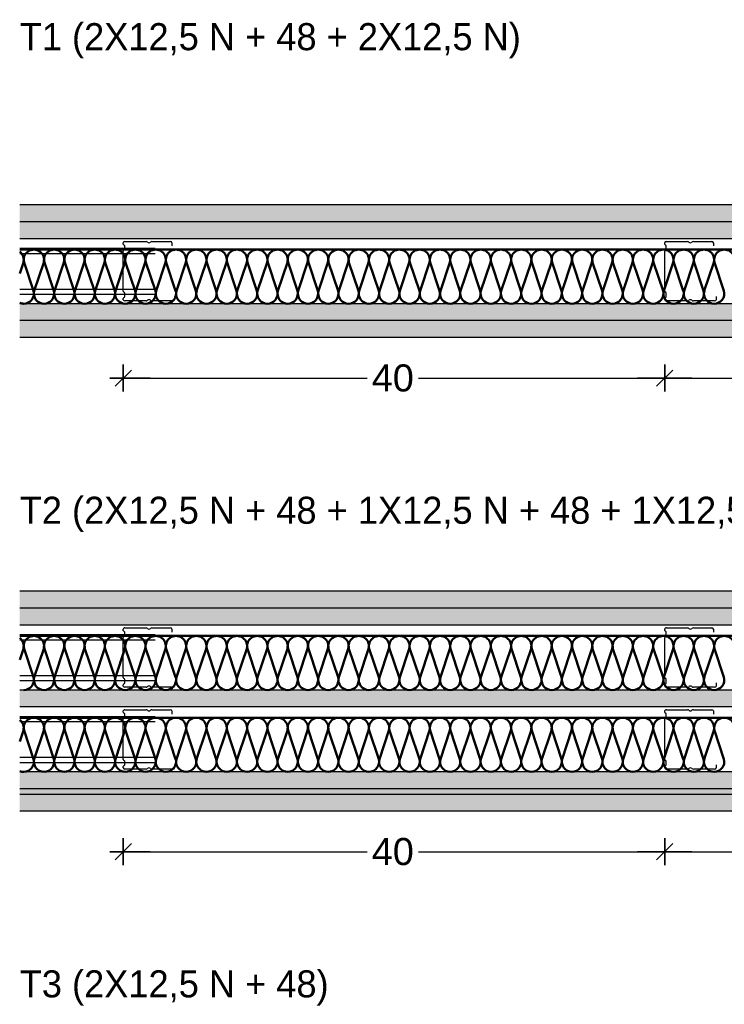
# Model space of a CAD drawing. Header units: metres. Extents: x -1 to 461, y -6 to 29.
# Tile 13 of 16: x 457.238 to 457.759, y 9.29 to 10.017. Entities that reach past the tile are written whole.
import ezdxf

# ---------------------------------------------------------------- set-up
doc = ezdxf.new("R2010")
doc.units = ezdxf.units.M
doc.header["$PDMODE"] = 65
doc.linetypes.add('CONTINUA', pattern=[0])
doc.linetypes.add('PUNKT', pattern=[6.35, 0, -6.35])
doc.layers.add('LEGENDA TABIQUERIA', color=7, linetype='CONTINUA', lineweight=25)
doc.styles.add('ARIAL', font='arial.ttf')
doc.styles.add('Century Gothic', font='txt')
doc.dimstyles.new('DIMSTYLE_3', dxfattribs={"dimtxt": 0.02, "dimasz": 0.02, "dimexe": 0, "dimexo": 1e-06, "dimgap": 0.01, "dimtad": 0, "dimdec": 0, "dimlfac": 100, "dimrnd": 1, "dimzin": 4, "dimdsep": 46, "dimtxsty": 'ARIAL', "dimblk1": 'ALL_ML_STRICH', "dimblk2": 'ALL_ML_STRICH', "dimsah": 1, "dimcen": 0, "dimse1": 1, "dimse2": 1, "dimclrd": 2, "dimclre": 2, "dimclrt": 2, "dimadec": 0, "dimazin": 0, "dimtfac": 1, "dimtdec": 0, "dimtix": 1, "dimtmove": 2, "dimatfit": 3, "dimfxl": 0, "dimtzin": 0, "dimlwd": 0, "dimlwe": 35, "dimarcsym": 0})

# ---------------------------------------------------------------- blocks, each defined once
blk = doc.blocks.new('ALL_ML_STRICH')
at = {"color": 0, "linetype": 'ByBlock', "lineweight": -2}
for p, q in [((0, -0.5), (0, 0.5)), ((-1, 0), (0.5, 0)), ((-0.3, -0.3), (0.3, 0.3))]:
    blk.add_line(p, q, dxfattribs=at)
blk = doc.blocks.new('*D7')
at = {"layer": 'DEFPOINTS', "color": 2, "linetype": 'CONTINUA', "lineweight": 35, "transparency": 33554687}
for p in [(457.31481, 9.85244), (457.71481, 9.83506), (457.31481, 9.75244)]:
    blk.add_point(p, dxfattribs=at)
at = {"layer": 'LEGENDA TABIQUERIA', "color": 2, "linetype": 'CONTINUA', "lineweight": -2, "transparency": 33554687}
for p, q in [((457.31481, 9.75244), (457.49494, 9.75244)), ((457.53294, 9.75244), (457.71481, 9.75244))]:
    blk.add_line(p, q, dxfattribs=at)
at = {"layer": 'LEGENDA TABIQUERIA', "color": 2, "linetype": 'CONTINUA', "lineweight": 35, "transparency": 33554687, "xscale": 0.02, "yscale": 0.02, "zscale": 0.02, "rotation": 180}
blk.add_blockref('ALL_ML_STRICH', (457.31481, 9.75244), dxfattribs=at)
at = {"layer": 'LEGENDA TABIQUERIA', "color": 2, "linetype": 'CONTINUA', "lineweight": 35, "transparency": 33554687, "xscale": 0.02, "yscale": 0.02, "zscale": 0.02}
blk.add_blockref('ALL_ML_STRICH', (457.71481, 9.75244), dxfattribs=at)
at = {"layer": 'LEGENDA TABIQUERIA', "color": 2, "linetype": 'CONTINUA', "lineweight": 35, "transparency": 33554687, "insert": (457.51394, 9.75244), "char_height": 0.02, "width": 0.04, "attachment_point": 5, "style": 'ARIAL'}
blk.add_mtext('\\A1;{40}', dxfattribs=at)
blk = doc.blocks.new('*D8')
at = {"layer": 'DEFPOINTS', "color": 2, "linetype": 'CONTINUA', "lineweight": 35, "transparency": 33554687}
for p in [(457.71481, 9.83506), (458.11481, 9.83601), (457.71481, 9.75244)]:
    blk.add_point(p, dxfattribs=at)
at = {"layer": 'LEGENDA TABIQUERIA', "color": 2, "linetype": 'CONTINUA', "lineweight": -2, "transparency": 33554687}
for p, q in [((457.71481, 9.75244), (457.89494, 9.75244)), ((457.93294, 9.75244), (458.11481, 9.75244))]:
    blk.add_line(p, q, dxfattribs=at)
at = {"layer": 'LEGENDA TABIQUERIA', "color": 2, "linetype": 'CONTINUA', "lineweight": 35, "transparency": 33554687, "xscale": 0.02, "yscale": 0.02, "zscale": 0.02, "rotation": 180}
blk.add_blockref('ALL_ML_STRICH', (457.71481, 9.75244), dxfattribs=at)
at = {"layer": 'LEGENDA TABIQUERIA', "color": 2, "linetype": 'CONTINUA', "lineweight": 35, "transparency": 33554687, "xscale": 0.02, "yscale": 0.02, "zscale": 0.02}
blk.add_blockref('ALL_ML_STRICH', (458.11481, 9.75244), dxfattribs=at)
at = {"layer": 'LEGENDA TABIQUERIA', "color": 2, "linetype": 'CONTINUA', "lineweight": 35, "transparency": 33554687, "insert": (457.91394, 9.75244), "char_height": 0.02, "width": 0.04, "attachment_point": 5, "style": 'ARIAL'}
blk.add_mtext('\\A1;{40}', dxfattribs=at)
blk = doc.blocks.new('*D9')
at = {"layer": 'DEFPOINTS', "color": 2, "linetype": 'CONTINUA', "lineweight": 35, "transparency": 33554687}
for p in [(457.31481, 9.50244), (457.71481, 9.48506), (457.31481, 9.40244)]:
    blk.add_point(p, dxfattribs=at)
at = {"layer": 'LEGENDA TABIQUERIA', "color": 2, "linetype": 'CONTINUA', "lineweight": -2, "transparency": 33554687}
for p, q in [((457.31481, 9.40244), (457.49494, 9.40244)), ((457.53294, 9.40244), (457.71481, 9.40244))]:
    blk.add_line(p, q, dxfattribs=at)
at = {"layer": 'LEGENDA TABIQUERIA', "color": 2, "linetype": 'CONTINUA', "lineweight": 35, "transparency": 33554687, "xscale": 0.02, "yscale": 0.02, "zscale": 0.02, "rotation": 180}
blk.add_blockref('ALL_ML_STRICH', (457.31481, 9.40244), dxfattribs=at)
at = {"layer": 'LEGENDA TABIQUERIA', "color": 2, "linetype": 'CONTINUA', "lineweight": 35, "transparency": 33554687, "xscale": 0.02, "yscale": 0.02, "zscale": 0.02}
blk.add_blockref('ALL_ML_STRICH', (457.71481, 9.40244), dxfattribs=at)
at = {"layer": 'LEGENDA TABIQUERIA', "color": 2, "linetype": 'CONTINUA', "lineweight": 35, "transparency": 33554687, "insert": (457.51394, 9.40244), "char_height": 0.02, "width": 0.04, "attachment_point": 5, "style": 'ARIAL'}
blk.add_mtext('\\A1;{40}', dxfattribs=at)
blk = doc.blocks.new('*D10')
at = {"layer": 'DEFPOINTS', "color": 2, "linetype": 'CONTINUA', "lineweight": 35, "transparency": 33554687}
for p in [(457.71481, 9.48506), (458.11481, 9.48601), (457.71481, 9.40244)]:
    blk.add_point(p, dxfattribs=at)
at = {"layer": 'LEGENDA TABIQUERIA', "color": 2, "linetype": 'CONTINUA', "lineweight": -2, "transparency": 33554687}
for p, q in [((457.71481, 9.40244), (457.89494, 9.40244)), ((457.93294, 9.40244), (458.11481, 9.40244))]:
    blk.add_line(p, q, dxfattribs=at)
at = {"layer": 'LEGENDA TABIQUERIA', "color": 2, "linetype": 'CONTINUA', "lineweight": 35, "transparency": 33554687, "xscale": 0.02, "yscale": 0.02, "zscale": 0.02, "rotation": 180}
blk.add_blockref('ALL_ML_STRICH', (457.71481, 9.40244), dxfattribs=at)
at = {"layer": 'LEGENDA TABIQUERIA', "color": 2, "linetype": 'CONTINUA', "lineweight": 35, "transparency": 33554687, "xscale": 0.02, "yscale": 0.02, "zscale": 0.02}
blk.add_blockref('ALL_ML_STRICH', (458.11481, 9.40244), dxfattribs=at)
at = {"layer": 'LEGENDA TABIQUERIA', "color": 2, "linetype": 'CONTINUA', "lineweight": 35, "transparency": 33554687, "insert": (457.91394, 9.40244), "char_height": 0.02, "width": 0.04, "attachment_point": 5, "style": 'ARIAL'}
blk.add_mtext('\\A1;{40}', dxfattribs=at)

msp = doc.modelspace()

# ---------------------------------------------------------------- hatches: boundary and pattern name
at = {"layer": 'LEGENDA TABIQUERIA', "linetype": 'CONTINUA', "lineweight": 25, "true_color": 0xc4ffff, "transparency": 33554687}
for points in [[(457.23835, 9.86794), (458.18927, 9.86794), (458.18927, 9.88044), (457.23835, 9.88044)], [(457.23835, 9.85544), (458.18927, 9.85544), (458.18927, 9.86794), (457.23835, 9.86794)], [(457.23835, 9.80744), (457.23835, 9.79494), (458.18927, 9.79494), (458.18927, 9.80744)], [(457.23835, 9.79494), (457.23835, 9.78244), (458.18927, 9.78244), (458.18927, 9.79494)], [(457.23835, 9.58244), (458.18927, 9.58244), (458.18927, 9.59494), (457.23835, 9.59494)], [(457.23835, 9.56994), (458.18927, 9.56994), (458.18927, 9.58244), (457.23835, 9.58244)], [(457.23835, 9.46144), (457.23835, 9.44894), (458.18927, 9.44894), (458.18927, 9.46144)], [(457.23835, 9.44494), (457.23835, 9.43244), (458.18927, 9.43244), (458.18927, 9.44494)]]:
    msp.add_hatch(color=7, dxfattribs=at).paths.add_polyline_path(points)
at = {"layer": 'LEGENDA TABIQUERIA', "linetype": 'PUNKT', "lineweight": 25, "true_color": 0xc4ffff, "transparency": 33554687}
msp.add_hatch(color=7, dxfattribs=at).paths.add_polyline_path([(457.23835, 9.50944), (458.18927, 9.50944), (458.18927, 9.52194), (457.23835, 9.52194)])
at = {"layer": 'LEGENDA TABIQUERIA', "linetype": 'CONTINUA', "lineweight": 25, "transparency": 33554687}
msp.add_hatch(color=220, dxfattribs=at).paths.add_polyline_path([(457.23835, 9.44894), (457.23835, 9.44494), (458.18927, 9.44494), (458.18927, 9.44894)])

# ---------------------------------------------------------------- linework, layer by layer
at = {"layer": 'LEGENDA TABIQUERIA', "color": 7, "linetype": 'CONTINUA', "lineweight": 25, "transparency": 33554687}
for p, q in [((458.18927, 9.88044), (457.23835, 9.88044)), ((458.18927, 9.86794), (457.23835, 9.86794)), ((458.18927, 9.85544), (457.23835, 9.85544)), ((457.31606, 9.85334), (457.33164, 9.85334)), ((457.33597, 9.85334), (457.34955, 9.85334)), ((457.71606, 9.85334), (457.73164, 9.85334)), ((457.73597, 9.85334), (457.74955, 9.85334)), ((457.31481, 9.8515), (457.31481, 9.85252)), ((457.31481, 9.81659), (457.31481, 9.84628)), ((457.3159, 9.84764), (457.3159, 9.85014)), ((457.3508, 9.85252), (457.3508, 9.85014)), ((457.71481, 9.8515), (457.71481, 9.85252)), ((457.71481, 9.81659), (457.71481, 9.84628)), ((457.7159, 9.84764), (457.7159, 9.85014)), ((457.7508, 9.85252), (457.7508, 9.85014)), ((457.31481, 9.81035), (457.31481, 9.81138)), ((457.3159, 9.81273), (457.3159, 9.81524)), ((457.33164, 9.80953), (457.31606, 9.80953)), ((457.35156, 9.80953), (457.33597, 9.80953)), ((457.35281, 9.81274), (457.35281, 9.81035)), ((457.71481, 9.81035), (457.71481, 9.81138)), ((457.7159, 9.81273), (457.7159, 9.81524)), ((457.73164, 9.80953), (457.71606, 9.80953)), ((457.75156, 9.80953), (457.73597, 9.80953)), ((457.75281, 9.81274), (457.75281, 9.81035)), ((458.18927, 9.80744), (457.23835, 9.80744)), ((458.18927, 9.79494), (457.23835, 9.79494)), ((458.18927, 9.78244), (457.23835, 9.78244)), ((458.18927, 9.59494), (457.23835, 9.59494)), ((458.18927, 9.58244), (457.23835, 9.58244)), ((458.18927, 9.56994), (457.23835, 9.56994)), ((457.31481, 9.566), (457.31481, 9.56702)), ((457.3159, 9.56214), (457.3159, 9.56464)), ((457.31606, 9.56784), (457.33164, 9.56784)), ((457.33597, 9.56784), (457.34955, 9.56784)), ((457.3508, 9.56702), (457.3508, 9.56464)), ((457.71481, 9.566), (457.71481, 9.56702)), ((457.7159, 9.56214), (457.7159, 9.56464)), ((457.71606, 9.56784), (457.73164, 9.56784)), ((457.73597, 9.56784), (457.74955, 9.56784)), ((457.7508, 9.56702), (457.7508, 9.56464)), ((457.31481, 9.53109), (457.31481, 9.56078)), ((457.71481, 9.53109), (457.71481, 9.56078)), ((457.31481, 9.52485), (457.31481, 9.52588)), ((457.3159, 9.52723), (457.3159, 9.52974)), ((457.35281, 9.52724), (457.35281, 9.52485)), ((457.71481, 9.52485), (457.71481, 9.52588)), ((457.7159, 9.52723), (457.7159, 9.52974)), ((457.75281, 9.52724), (457.75281, 9.52485)), ((458.18927, 9.52194), (457.23835, 9.52194)), ((457.33164, 9.52403), (457.31606, 9.52403)), ((457.35156, 9.52403), (457.33597, 9.52403)), ((457.73164, 9.52403), (457.71606, 9.52403)), ((457.75156, 9.52403), (457.73597, 9.52403)), ((458.18927, 9.50944), (457.23835, 9.50944)), ((457.31481, 9.5055), (457.31481, 9.50652)), ((457.3159, 9.50164), (457.3159, 9.50414)), ((457.31606, 9.50734), (457.33164, 9.50734)), ((457.33597, 9.50734), (457.34955, 9.50734)), ((457.3508, 9.50652), (457.3508, 9.50414)), ((457.71481, 9.5055), (457.71481, 9.50652)), ((457.7159, 9.50164), (457.7159, 9.50414)), ((457.71606, 9.50734), (457.73164, 9.50734)), ((457.73597, 9.50734), (457.74955, 9.50734)), ((457.7508, 9.50652), (457.7508, 9.50414)), ((457.31481, 9.47059), (457.31481, 9.50028)), ((457.71481, 9.47059), (457.71481, 9.50028)), ((457.3159, 9.46673), (457.3159, 9.46924)), ((457.7159, 9.46673), (457.7159, 9.46924)), ((458.18927, 9.46144), (457.23835, 9.46144)), ((457.31481, 9.46435), (457.31481, 9.46538)), ((457.33164, 9.46353), (457.31606, 9.46353)), ((457.35156, 9.46353), (457.33597, 9.46353)), ((457.35281, 9.46674), (457.35281, 9.46435)), ((457.71481, 9.46435), (457.71481, 9.46538)), ((457.73164, 9.46353), (457.71606, 9.46353)), ((457.75156, 9.46353), (457.73597, 9.46353)), ((457.75281, 9.46674), (457.75281, 9.46435)), ((458.18927, 9.44894), (457.23835, 9.44894)), ((457.23835, 9.44494), (458.18927, 9.44494)), ((458.18927, 9.43244), (457.23835, 9.43244))]:
    msp.add_line(p, q, dxfattribs=at)
at = {"layer": 'LEGENDA TABIQUERIA', "color": 7, "linetype": 'PUNKT', "lineweight": 25, "transparency": 33554687}
for p, q in [((457.23835, 9.84847), (458.18927, 9.84847)), ((457.23835, 9.84465), (458.18927, 9.84465)), ((457.23835, 9.81823), (458.18927, 9.81823)), ((457.23835, 9.81441), (458.18927, 9.81441)), ((457.23835, 9.56297), (458.18927, 9.56297)), ((457.23835, 9.55915), (458.18927, 9.55915)), ((457.23835, 9.53273), (458.18927, 9.53273)), ((457.23835, 9.52891), (458.18927, 9.52891)), ((457.23835, 9.50247), (458.18927, 9.50247)), ((457.23835, 9.49865), (458.18927, 9.49865)), ((457.23835, 9.47223), (458.18927, 9.47223)), ((457.23835, 9.46841), (458.18927, 9.46841))]:
    msp.add_line(p, q, dxfattribs=at)
at = {"layer": 'LEGENDA TABIQUERIA', "color": 202, "linetype": 'CONTINUA', "lineweight": 50, "transparency": 33554687}
for p, q in [((458.18927, 9.84744), (457.23835, 9.84744)), ((457.23835, 9.82981), (457.24105, 9.838)), ((457.24156, 9.838), (457.24855, 9.81688)), ((457.24906, 9.81688), (457.25605, 9.838)), ((457.25656, 9.838), (457.26355, 9.81688)), ((457.26406, 9.81688), (457.27105, 9.838)), ((457.27156, 9.838), (457.27855, 9.81688)), ((457.27906, 9.81688), (457.28605, 9.838)), ((457.28656, 9.838), (457.29355, 9.81688)), ((457.29406, 9.81688), (457.30105, 9.838)), ((457.30156, 9.838), (457.30855, 9.81688)), ((457.30906, 9.81688), (457.31605, 9.838)), ((457.31656, 9.838), (457.32355, 9.81688)), ((457.32406, 9.81688), (457.33105, 9.838)), ((457.33156, 9.838), (457.33855, 9.81688)), ((457.33906, 9.81688), (457.34605, 9.838)), ((457.34656, 9.838), (457.35355, 9.81688)), ((457.35406, 9.81688), (457.36105, 9.838)), ((457.36156, 9.838), (457.36855, 9.81688)), ((457.36906, 9.81688), (457.37605, 9.838)), ((457.37656, 9.838), (457.38355, 9.81688)), ((457.38406, 9.81688), (457.39105, 9.838)), ((457.39156, 9.838), (457.39855, 9.81688)), ((457.39906, 9.81688), (457.40605, 9.838)), ((457.40656, 9.838), (457.41355, 9.81688)), ((457.41406, 9.81688), (457.42105, 9.838)), ((457.42156, 9.838), (457.42855, 9.81688)), ((457.42906, 9.81688), (457.43605, 9.838)), ((457.43656, 9.838), (457.44355, 9.81688)), ((457.44406, 9.81688), (457.45105, 9.838)), ((457.45156, 9.838), (457.45855, 9.81688)), ((457.45906, 9.81688), (457.46605, 9.838)), ((457.46656, 9.838), (457.47355, 9.81688)), ((457.47406, 9.81688), (457.48105, 9.838)), ((457.48156, 9.838), (457.48855, 9.81688)), ((457.48906, 9.81688), (457.49605, 9.838)), ((457.49656, 9.838), (457.50355, 9.81688)), ((457.50406, 9.81688), (457.51105, 9.838)), ((457.51156, 9.838), (457.51855, 9.81688)), ((457.51906, 9.81688), (457.52605, 9.838)), ((457.52656, 9.838), (457.53355, 9.81688)), ((457.53406, 9.81688), (457.54105, 9.838)), ((457.54156, 9.838), (457.54855, 9.81688)), ((457.54906, 9.81688), (457.55605, 9.838)), ((457.55656, 9.838), (457.56355, 9.81688)), ((457.56406, 9.81688), (457.57105, 9.838)), ((457.57156, 9.838), (457.57855, 9.81688)), ((457.57906, 9.81688), (457.58605, 9.838)), ((457.58656, 9.838), (457.59355, 9.81688)), ((457.59406, 9.81688), (457.60105, 9.838)), ((457.60156, 9.838), (457.60855, 9.81688)), ((457.60906, 9.81688), (457.61605, 9.838)), ((457.61656, 9.838), (457.62355, 9.81688)), ((457.62406, 9.81688), (457.63105, 9.838)), ((457.63156, 9.838), (457.63855, 9.81688)), ((457.63906, 9.81688), (457.64605, 9.838)), ((457.64656, 9.838), (457.65355, 9.81688)), ((457.65406, 9.81688), (457.66105, 9.838)), ((457.66156, 9.838), (457.66855, 9.81688)), ((457.66906, 9.81688), (457.67605, 9.838)), ((457.67656, 9.838), (457.68355, 9.81688)), ((457.68406, 9.81688), (457.69105, 9.838)), ((457.69156, 9.838), (457.69855, 9.81688)), ((457.69906, 9.81688), (457.70605, 9.838)), ((457.70656, 9.838), (457.71355, 9.81688)), ((457.71406, 9.81688), (457.72105, 9.838)), ((457.72156, 9.838), (457.72855, 9.81688)), ((457.72906, 9.81688), (457.73605, 9.838)), ((457.73656, 9.838), (457.74355, 9.81688)), ((457.74406, 9.81688), (457.75105, 9.838)), ((457.75156, 9.838), (457.75855, 9.81688)), ((458.18927, 9.56194), (457.23835, 9.56194)), ((457.23835, 9.54431), (457.24105, 9.5525)), ((457.24156, 9.5525), (457.24855, 9.53138)), ((457.24906, 9.53138), (457.25605, 9.5525)), ((457.25656, 9.5525), (457.26355, 9.53138)), ((457.26406, 9.53138), (457.27105, 9.5525)), ((457.27156, 9.5525), (457.27855, 9.53138)), ((457.27906, 9.53138), (457.28605, 9.5525)), ((457.28656, 9.5525), (457.29355, 9.53138)), ((457.29406, 9.53138), (457.30105, 9.5525)), ((457.30156, 9.5525), (457.30855, 9.53138)), ((457.30906, 9.53138), (457.31605, 9.5525)), ((457.31656, 9.5525), (457.32355, 9.53138)), ((457.32406, 9.53138), (457.33105, 9.5525)), ((457.33156, 9.5525), (457.33855, 9.53138)), ((457.33906, 9.53138), (457.34605, 9.5525)), ((457.34656, 9.5525), (457.35355, 9.53138)), ((457.35406, 9.53138), (457.36105, 9.5525)), ((457.36156, 9.5525), (457.36855, 9.53138)), ((457.36906, 9.53138), (457.37605, 9.5525)), ((457.37656, 9.5525), (457.38355, 9.53138)), ((457.38406, 9.53138), (457.39105, 9.5525)), ((457.39156, 9.5525), (457.39855, 9.53138)), ((457.39906, 9.53138), (457.40605, 9.5525)), ((457.40656, 9.5525), (457.41355, 9.53138)), ((457.41406, 9.53138), (457.42105, 9.5525)), ((457.42156, 9.5525), (457.42855, 9.53138)), ((457.42906, 9.53138), (457.43605, 9.5525)), ((457.43656, 9.5525), (457.44355, 9.53138)), ((457.44406, 9.53138), (457.45105, 9.5525)), ((457.45156, 9.5525), (457.45855, 9.53138)), ((457.45906, 9.53138), (457.46605, 9.5525)), ((457.46656, 9.5525), (457.47355, 9.53138)), ((457.47406, 9.53138), (457.48105, 9.5525)), ((457.48156, 9.5525), (457.48855, 9.53138)), ((457.48906, 9.53138), (457.49605, 9.5525)), ((457.49656, 9.5525), (457.50355, 9.53138)), ((457.50406, 9.53138), (457.51105, 9.5525)), ((457.51156, 9.5525), (457.51855, 9.53138)), ((457.51906, 9.53138), (457.52605, 9.5525)), ((457.52656, 9.5525), (457.53355, 9.53138)), ((457.53406, 9.53138), (457.54105, 9.5525)), ((457.54156, 9.5525), (457.54855, 9.53138)), ((457.54906, 9.53138), (457.55605, 9.5525)), ((457.55656, 9.5525), (457.56355, 9.53138)), ((457.56406, 9.53138), (457.57105, 9.5525)), ((457.57156, 9.5525), (457.57855, 9.53138)), ((457.57906, 9.53138), (457.58605, 9.5525)), ((457.58656, 9.5525), (457.59355, 9.53138)), ((457.59406, 9.53138), (457.60105, 9.5525)), ((457.60156, 9.5525), (457.60855, 9.53138)), ((457.60906, 9.53138), (457.61605, 9.5525)), ((457.61656, 9.5525), (457.62355, 9.53138)), ((457.62406, 9.53138), (457.63105, 9.5525)), ((457.63156, 9.5525), (457.63855, 9.53138)), ((457.63906, 9.53138), (457.64605, 9.5525)), ((457.64656, 9.5525), (457.65355, 9.53138)), ((457.65406, 9.53138), (457.66105, 9.5525)), ((457.66156, 9.5525), (457.66855, 9.53138)), ((457.66906, 9.53138), (457.67605, 9.5525)), ((457.67656, 9.5525), (457.68355, 9.53138)), ((457.68406, 9.53138), (457.69105, 9.5525)), ((457.69156, 9.5525), (457.69855, 9.53138)), ((457.69906, 9.53138), (457.70605, 9.5525)), ((457.70656, 9.5525), (457.71355, 9.53138)), ((457.71406, 9.53138), (457.72105, 9.5525)), ((457.72156, 9.5525), (457.72855, 9.53138)), ((457.72906, 9.53138), (457.73605, 9.5525)), ((457.73656, 9.5525), (457.74355, 9.53138)), ((457.74406, 9.53138), (457.75105, 9.5525)), ((457.75156, 9.5525), (457.75855, 9.53138)), ((458.18927, 9.50144), (457.23835, 9.50144)), ((457.23835, 9.48381), (457.24105, 9.492)), ((457.24156, 9.492), (457.24855, 9.47088)), ((457.24906, 9.47088), (457.25605, 9.492)), ((457.25656, 9.492), (457.26355, 9.47088)), ((457.26406, 9.47088), (457.27105, 9.492)), ((457.27156, 9.492), (457.27855, 9.47088)), ((457.27906, 9.47088), (457.28605, 9.492)), ((457.28656, 9.492), (457.29355, 9.47088)), ((457.29406, 9.47088), (457.30105, 9.492)), ((457.30156, 9.492), (457.30855, 9.47088)), ((457.30906, 9.47088), (457.31605, 9.492)), ((457.31656, 9.492), (457.32355, 9.47088)), ((457.32406, 9.47088), (457.33105, 9.492)), ((457.33156, 9.492), (457.33855, 9.47088)), ((457.33906, 9.47088), (457.34605, 9.492)), ((457.34656, 9.492), (457.35355, 9.47088)), ((457.35406, 9.47088), (457.36105, 9.492)), ((457.36156, 9.492), (457.36855, 9.47088)), ((457.36906, 9.47088), (457.37605, 9.492)), ((457.37656, 9.492), (457.38355, 9.47088)), ((457.38406, 9.47088), (457.39105, 9.492)), ((457.39156, 9.492), (457.39855, 9.47088)), ((457.39906, 9.47088), (457.40605, 9.492)), ((457.40656, 9.492), (457.41355, 9.47088)), ((457.41406, 9.47088), (457.42105, 9.492)), ((457.42156, 9.492), (457.42855, 9.47088)), ((457.42906, 9.47088), (457.43605, 9.492)), ((457.43656, 9.492), (457.44355, 9.47088)), ((457.44406, 9.47088), (457.45105, 9.492)), ((457.45156, 9.492), (457.45855, 9.47088)), ((457.45906, 9.47088), (457.46605, 9.492)), ((457.46656, 9.492), (457.47355, 9.47088)), ((457.47406, 9.47088), (457.48105, 9.492)), ((457.48156, 9.492), (457.48855, 9.47088)), ((457.48906, 9.47088), (457.49605, 9.492)), ((457.49656, 9.492), (457.50355, 9.47088)), ((457.50406, 9.47088), (457.51105, 9.492)), ((457.51156, 9.492), (457.51855, 9.47088)), ((457.51906, 9.47088), (457.52605, 9.492)), ((457.52656, 9.492), (457.53355, 9.47088)), ((457.53406, 9.47088), (457.54105, 9.492)), ((457.54156, 9.492), (457.54855, 9.47088)), ((457.54906, 9.47088), (457.55605, 9.492)), ((457.55656, 9.492), (457.56355, 9.47088)), ((457.56406, 9.47088), (457.57105, 9.492)), ((457.57156, 9.492), (457.57855, 9.47088)), ((457.57906, 9.47088), (457.58605, 9.492)), ((457.58656, 9.492), (457.59355, 9.47088)), ((457.59406, 9.47088), (457.60105, 9.492)), ((457.60156, 9.492), (457.60855, 9.47088)), ((457.60906, 9.47088), (457.61605, 9.492)), ((457.61656, 9.492), (457.62355, 9.47088)), ((457.62406, 9.47088), (457.63105, 9.492)), ((457.63156, 9.492), (457.63855, 9.47088)), ((457.63906, 9.47088), (457.64605, 9.492)), ((457.64656, 9.492), (457.65355, 9.47088)), ((457.65406, 9.47088), (457.66105, 9.492)), ((457.66156, 9.492), (457.66855, 9.47088)), ((457.66906, 9.47088), (457.67605, 9.492)), ((457.67656, 9.492), (457.68355, 9.47088)), ((457.68406, 9.47088), (457.69105, 9.492)), ((457.69156, 9.492), (457.69855, 9.47088)), ((457.69906, 9.47088), (457.70605, 9.492)), ((457.70656, 9.492), (457.71355, 9.47088)), ((457.71406, 9.47088), (457.72105, 9.492)), ((457.72156, 9.492), (457.72855, 9.47088)), ((457.72906, 9.47088), (457.73605, 9.492)), ((457.73656, 9.492), (457.74355, 9.47088)), ((457.74406, 9.47088), (457.75105, 9.492)), ((457.75156, 9.492), (457.75855, 9.47088))]:
    msp.add_line(p, q, dxfattribs=at)
for centre, start, end in [((457.23381, 9.83994), 344.99999, 52.77968), ((457.24881, 9.83994), 344.99999, 194.99994), ((457.26381, 9.83994), 344.99999, 194.99994), ((457.27881, 9.83994), 344.99999, 194.99994), ((457.29381, 9.83994), 344.99999, 194.99994), ((457.30881, 9.83994), 344.99999, 194.99994), ((457.32381, 9.83994), 344.99999, 194.99994), ((457.33881, 9.83994), 344.99999, 194.99994), ((457.35381, 9.83994), 344.99999, 194.99994), ((457.36881, 9.83994), 344.99999, 194.99994), ((457.38381, 9.83994), 344.99999, 194.99994), ((457.39881, 9.83994), 344.99999, 194.99994), ((457.41381, 9.83994), 344.99999, 194.99994), ((457.42881, 9.83994), 344.99999, 194.99994), ((457.44381, 9.83994), 344.99999, 194.99994), ((457.45881, 9.83994), 344.99999, 194.99994), ((457.47381, 9.83994), 344.99999, 194.99994), ((457.48881, 9.83994), 344.99999, 194.99994), ((457.50381, 9.83994), 344.99999, 194.99994), ((457.51881, 9.83994), 344.99999, 194.99994), ((457.53381, 9.83994), 344.99999, 194.99994), ((457.54881, 9.83994), 344.99999, 194.99994), ((457.56381, 9.83994), 344.99999, 194.99994), ((457.57881, 9.83994), 344.99999, 194.99994), ((457.59381, 9.83994), 344.99999, 194.99994), ((457.60881, 9.83994), 344.99999, 194.99994), ((457.62381, 9.83994), 344.99999, 194.99994), ((457.63881, 9.83994), 344.99999, 194.99994), ((457.65381, 9.83994), 344.99999, 194.99994), ((457.66881, 9.83994), 344.99999, 194.99994), ((457.68381, 9.83994), 344.99999, 194.99994), ((457.69881, 9.83994), 344.99999, 194.99994), ((457.71381, 9.83994), 344.99999, 194.99994), ((457.72881, 9.83994), 344.99999, 194.99994), ((457.74381, 9.83994), 344.99999, 194.99994), ((457.75881, 9.83994), 344.99999, 194.99994), ((457.24131, 9.81494), 269.99998, 14.99998), ((457.25631, 9.81494), 165.00001, 269.99998), ((457.25631, 9.81494), 269.99998, 14.99998), ((457.27131, 9.81494), 165.00001, 269.99998), ((457.27131, 9.81494), 269.99998, 14.99998), ((457.28631, 9.81494), 165.00001, 269.99998), ((457.28631, 9.81494), 269.99998, 14.99998), ((457.30131, 9.81494), 165.00001, 269.99998), ((457.30131, 9.81494), 269.99998, 14.99998), ((457.31631, 9.81494), 165.00001, 269.99998), ((457.31631, 9.81494), 269.99998, 14.99998), ((457.33131, 9.81494), 165.00001, 269.99998), ((457.33131, 9.81494), 269.99998, 14.99998), ((457.34631, 9.81494), 165.00001, 269.99998), ((457.34631, 9.81494), 269.99998, 14.99998), ((457.36131, 9.81494), 165.00001, 269.99998), ((457.36131, 9.81494), 269.99998, 14.99998), ((457.37631, 9.81494), 165.00001, 269.99998), ((457.37631, 9.81494), 269.99998, 14.99998), ((457.39131, 9.81494), 165.00001, 269.99998), ((457.39131, 9.81494), 269.99998, 14.99998), ((457.40631, 9.81494), 165.00001, 269.99998), ((457.40631, 9.81494), 269.99998, 14.99998), ((457.42131, 9.81494), 165.00001, 269.99998), ((457.42131, 9.81494), 269.99998, 14.99998), ((457.43631, 9.81494), 165.00001, 269.99998), ((457.43631, 9.81494), 269.99998, 14.99998), ((457.45131, 9.81494), 165.00001, 269.99998), ((457.45131, 9.81494), 269.99998, 14.99998), ((457.46631, 9.81494), 165.00001, 269.99998), ((457.46631, 9.81494), 269.99998, 14.99998), ((457.48131, 9.81494), 165.00001, 269.99998), ((457.48131, 9.81494), 269.99998, 14.99998), ((457.49631, 9.81494), 165.00001, 269.99998), ((457.49631, 9.81494), 269.99998, 14.99998), ((457.51131, 9.81494), 165.00001, 269.99998), ((457.51131, 9.81494), 269.99998, 14.99998), ((457.52631, 9.81494), 165.00001, 269.99998), ((457.52631, 9.81494), 269.99998, 14.99998), ((457.54131, 9.81494), 165.00001, 269.99998), ((457.54131, 9.81494), 269.99998, 14.99998), ((457.55631, 9.81494), 165.00001, 269.99998), ((457.55631, 9.81494), 269.99998, 14.99998), ((457.57131, 9.81494), 165.00001, 269.99998), ((457.57131, 9.81494), 269.99998, 14.99998), ((457.58631, 9.81494), 165.00001, 269.99998), ((457.58631, 9.81494), 269.99998, 14.99998), ((457.60131, 9.81494), 165.00001, 269.99998), ((457.60131, 9.81494), 269.99998, 14.99998), ((457.61631, 9.81494), 165.00001, 269.99998), ((457.61631, 9.81494), 269.99998, 14.99998), ((457.63131, 9.81494), 165.00001, 269.99998), ((457.63131, 9.81494), 269.99998, 14.99998), ((457.64631, 9.81494), 165.00001, 269.99998), ((457.64631, 9.81494), 269.99998, 14.99998), ((457.66131, 9.81494), 165.00001, 269.99998), ((457.66131, 9.81494), 269.99998, 14.99998), ((457.67631, 9.81494), 165.00001, 269.99998), ((457.67631, 9.81494), 269.99998, 14.99998), ((457.69131, 9.81494), 165.00001, 269.99998), ((457.69131, 9.81494), 269.99998, 14.99998), ((457.70631, 9.81494), 165.00001, 269.99998), ((457.70631, 9.81494), 269.99998, 14.99998), ((457.72131, 9.81494), 165.00001, 269.99998), ((457.72131, 9.81494), 269.99998, 14.99998), ((457.73631, 9.81494), 165.00001, 269.99998), ((457.73631, 9.81494), 269.99998, 14.99998), ((457.75131, 9.81494), 165.00001, 269.99998), ((457.75131, 9.81494), 269.99998, 14.99998), ((457.24131, 9.81494), 246.7266, 269.99998), ((457.24881, 9.55444), 344.99999, 194.99994), ((457.26381, 9.55444), 344.99999, 194.99994), ((457.27881, 9.55444), 344.99999, 194.99994), ((457.29381, 9.55444), 344.99999, 194.99994), ((457.30881, 9.55444), 344.99999, 194.99994), ((457.32381, 9.55444), 344.99999, 194.99994), ((457.33881, 9.55444), 344.99999, 194.99994), ((457.35381, 9.55444), 344.99999, 194.99994), ((457.36881, 9.55444), 344.99999, 194.99994), ((457.38381, 9.55444), 344.99999, 194.99994), ((457.39881, 9.55444), 344.99999, 194.99994), ((457.41381, 9.55444), 344.99999, 194.99994), ((457.42881, 9.55444), 344.99999, 194.99994), ((457.44381, 9.55444), 344.99999, 194.99994), ((457.45881, 9.55444), 344.99999, 194.99994), ((457.47381, 9.55444), 344.99999, 194.99994), ((457.48881, 9.55444), 344.99999, 194.99994), ((457.50381, 9.55444), 344.99999, 194.99994), ((457.51881, 9.55444), 344.99999, 194.99994), ((457.53381, 9.55444), 344.99999, 194.99994), ((457.54881, 9.55444), 344.99999, 194.99994), ((457.56381, 9.55444), 344.99999, 194.99994), ((457.57881, 9.55444), 344.99999, 194.99994), ((457.59381, 9.55444), 344.99999, 194.99994), ((457.60881, 9.55444), 344.99999, 194.99994), ((457.62381, 9.55444), 344.99999, 194.99994), ((457.63881, 9.55444), 344.99999, 194.99994), ((457.65381, 9.55444), 344.99999, 194.99994), ((457.66881, 9.55444), 344.99999, 194.99994), ((457.68381, 9.55444), 344.99999, 194.99994), ((457.69881, 9.55444), 344.99999, 194.99994), ((457.71381, 9.55444), 344.99999, 194.99994), ((457.72881, 9.55444), 344.99999, 194.99994), ((457.74381, 9.55444), 344.99999, 194.99994), ((457.75881, 9.55444), 344.99999, 194.99994), ((457.23381, 9.55444), 344.99999, 52.77968), ((457.24131, 9.52944), 269.99998, 14.99998), ((457.25631, 9.52944), 165.00001, 269.99998), ((457.25631, 9.52944), 269.99998, 14.99998), ((457.27131, 9.52944), 165.00001, 269.99998), ((457.27131, 9.52944), 269.99998, 14.99998), ((457.28631, 9.52944), 165.00001, 269.99998), ((457.28631, 9.52944), 269.99998, 14.99998), ((457.30131, 9.52944), 165.00001, 269.99998), ((457.30131, 9.52944), 269.99998, 14.99998), ((457.31631, 9.52944), 165.00001, 269.99998), ((457.31631, 9.52944), 269.99998, 14.99998), ((457.33131, 9.52944), 165.00001, 269.99998), ((457.33131, 9.52944), 269.99998, 14.99998), ((457.34631, 9.52944), 165.00001, 269.99998), ((457.34631, 9.52944), 269.99998, 14.99998), ((457.36131, 9.52944), 165.00001, 269.99998), ((457.36131, 9.52944), 269.99998, 14.99998), ((457.37631, 9.52944), 165.00001, 269.99998), ((457.37631, 9.52944), 269.99998, 14.99998), ((457.39131, 9.52944), 165.00001, 269.99998), ((457.39131, 9.52944), 269.99998, 14.99998), ((457.40631, 9.52944), 165.00001, 269.99998), ((457.40631, 9.52944), 269.99998, 14.99998), ((457.42131, 9.52944), 165.00001, 269.99998), ((457.42131, 9.52944), 269.99998, 14.99998), ((457.43631, 9.52944), 165.00001, 269.99998), ((457.43631, 9.52944), 269.99998, 14.99998), ((457.45131, 9.52944), 165.00001, 269.99998), ((457.45131, 9.52944), 269.99998, 14.99998), ((457.46631, 9.52944), 165.00001, 269.99998), ((457.46631, 9.52944), 269.99998, 14.99998), ((457.48131, 9.52944), 165.00001, 269.99998), ((457.48131, 9.52944), 269.99998, 14.99998), ((457.49631, 9.52944), 165.00001, 269.99998), ((457.49631, 9.52944), 269.99998, 14.99998), ((457.51131, 9.52944), 165.00001, 269.99998), ((457.51131, 9.52944), 269.99998, 14.99998), ((457.52631, 9.52944), 165.00001, 269.99998), ((457.52631, 9.52944), 269.99998, 14.99998), ((457.54131, 9.52944), 165.00001, 269.99998), ((457.54131, 9.52944), 269.99998, 14.99998), ((457.55631, 9.52944), 165.00001, 269.99998), ((457.55631, 9.52944), 269.99998, 14.99998), ((457.57131, 9.52944), 165.00001, 269.99998), ((457.57131, 9.52944), 269.99998, 14.99998), ((457.58631, 9.52944), 165.00001, 269.99998), ((457.58631, 9.52944), 269.99998, 14.99998), ((457.60131, 9.52944), 165.00001, 269.99998), ((457.60131, 9.52944), 269.99998, 14.99998), ((457.61631, 9.52944), 165.00001, 269.99998), ((457.61631, 9.52944), 269.99998, 14.99998), ((457.63131, 9.52944), 165.00001, 269.99998), ((457.63131, 9.52944), 269.99998, 14.99998), ((457.64631, 9.52944), 165.00001, 269.99998), ((457.64631, 9.52944), 269.99998, 14.99998), ((457.66131, 9.52944), 165.00001, 269.99998), ((457.66131, 9.52944), 269.99998, 14.99998), ((457.67631, 9.52944), 165.00001, 269.99998), ((457.67631, 9.52944), 269.99998, 14.99998), ((457.69131, 9.52944), 165.00001, 269.99998), ((457.69131, 9.52944), 269.99998, 14.99998), ((457.70631, 9.52944), 165.00001, 269.99998), ((457.70631, 9.52944), 269.99998, 14.99998), ((457.72131, 9.52944), 165.00001, 269.99998), ((457.72131, 9.52944), 269.99998, 14.99998), ((457.73631, 9.52944), 165.00001, 269.99998), ((457.73631, 9.52944), 269.99998, 14.99998), ((457.75131, 9.52944), 165.00001, 269.99998), ((457.75131, 9.52944), 269.99998, 14.99998), ((457.23381, 9.49394), 344.99999, 52.77968), ((457.24881, 9.49394), 344.99999, 194.99994), ((457.26381, 9.49394), 344.99999, 194.99994), ((457.27881, 9.49394), 344.99999, 194.99994), ((457.29381, 9.49394), 344.99999, 194.99994), ((457.30881, 9.49394), 344.99999, 194.99994), ((457.32381, 9.49394), 344.99999, 194.99994), ((457.33881, 9.49394), 344.99999, 194.99994), ((457.35381, 9.49394), 344.99999, 194.99994), ((457.36881, 9.49394), 344.99999, 194.99994), ((457.38381, 9.49394), 344.99999, 194.99994), ((457.39881, 9.49394), 344.99999, 194.99994), ((457.41381, 9.49394), 344.99999, 194.99994), ((457.42881, 9.49394), 344.99999, 194.99994), ((457.44381, 9.49394), 344.99999, 194.99994), ((457.45881, 9.49394), 344.99999, 194.99994), ((457.47381, 9.49394), 344.99999, 194.99994), ((457.48881, 9.49394), 344.99999, 194.99994), ((457.50381, 9.49394), 344.99999, 194.99994), ((457.51881, 9.49394), 344.99999, 194.99994), ((457.53381, 9.49394), 344.99999, 194.99994), ((457.54881, 9.49394), 344.99999, 194.99994), ((457.56381, 9.49394), 344.99999, 194.99994), ((457.57881, 9.49394), 344.99999, 194.99994), ((457.59381, 9.49394), 344.99999, 194.99994), ((457.60881, 9.49394), 344.99999, 194.99994), ((457.62381, 9.49394), 344.99999, 194.99994), ((457.63881, 9.49394), 344.99999, 194.99994), ((457.65381, 9.49394), 344.99999, 194.99994), ((457.66881, 9.49394), 344.99999, 194.99994), ((457.68381, 9.49394), 344.99999, 194.99994), ((457.69881, 9.49394), 344.99999, 194.99994), ((457.71381, 9.49394), 344.99999, 194.99994), ((457.72881, 9.49394), 344.99999, 194.99994), ((457.74381, 9.49394), 344.99999, 194.99994), ((457.75881, 9.49394), 344.99999, 194.99994), ((457.24131, 9.46894), 269.99998, 14.99998), ((457.25631, 9.46894), 165.00001, 269.99998), ((457.25631, 9.46894), 269.99998, 14.99998), ((457.27131, 9.46894), 165.00001, 269.99998), ((457.27131, 9.46894), 269.99998, 14.99998), ((457.28631, 9.46894), 165.00001, 269.99998), ((457.28631, 9.46894), 269.99998, 14.99998), ((457.30131, 9.46894), 165.00001, 269.99998), ((457.30131, 9.46894), 269.99998, 14.99998), ((457.31631, 9.46894), 165.00001, 269.99998), ((457.31631, 9.46894), 269.99998, 14.99998), ((457.33131, 9.46894), 165.00001, 269.99998), ((457.33131, 9.46894), 269.99998, 14.99998), ((457.34631, 9.46894), 165.00001, 269.99998), ((457.34631, 9.46894), 269.99998, 14.99998), ((457.36131, 9.46894), 165.00001, 269.99998), ((457.36131, 9.46894), 269.99998, 14.99998), ((457.37631, 9.46894), 165.00001, 269.99998), ((457.37631, 9.46894), 269.99998, 14.99998), ((457.39131, 9.46894), 165.00001, 269.99998), ((457.39131, 9.46894), 269.99998, 14.99998), ((457.40631, 9.46894), 165.00001, 269.99998), ((457.40631, 9.46894), 269.99998, 14.99998), ((457.42131, 9.46894), 165.00001, 269.99998), ((457.42131, 9.46894), 269.99998, 14.99998), ((457.43631, 9.46894), 165.00001, 269.99998), ((457.43631, 9.46894), 269.99998, 14.99998), ((457.45131, 9.46894), 165.00001, 269.99998), ((457.45131, 9.46894), 269.99998, 14.99998), ((457.46631, 9.46894), 165.00001, 269.99998), ((457.46631, 9.46894), 269.99998, 14.99998), ((457.48131, 9.46894), 165.00001, 269.99998), ((457.48131, 9.46894), 269.99998, 14.99998), ((457.49631, 9.46894), 165.00001, 269.99998), ((457.49631, 9.46894), 269.99998, 14.99998), ((457.51131, 9.46894), 165.00001, 269.99998), ((457.51131, 9.46894), 269.99998, 14.99998), ((457.52631, 9.46894), 165.00001, 269.99998), ((457.52631, 9.46894), 269.99998, 14.99998), ((457.54131, 9.46894), 165.00001, 269.99998), ((457.54131, 9.46894), 269.99998, 14.99998), ((457.55631, 9.46894), 165.00001, 269.99998), ((457.55631, 9.46894), 269.99998, 14.99998), ((457.57131, 9.46894), 165.00001, 269.99998), ((457.57131, 9.46894), 269.99998, 14.99998), ((457.58631, 9.46894), 165.00001, 269.99998), ((457.58631, 9.46894), 269.99998, 14.99998), ((457.60131, 9.46894), 165.00001, 269.99998), ((457.60131, 9.46894), 269.99998, 14.99998), ((457.61631, 9.46894), 165.00001, 269.99998), ((457.61631, 9.46894), 269.99998, 14.99998), ((457.63131, 9.46894), 165.00001, 269.99998), ((457.63131, 9.46894), 269.99998, 14.99998), ((457.64631, 9.46894), 165.00001, 269.99998), ((457.64631, 9.46894), 269.99998, 14.99998), ((457.66131, 9.46894), 165.00001, 269.99998), ((457.66131, 9.46894), 269.99998, 14.99998), ((457.67631, 9.46894), 165.00001, 269.99998), ((457.67631, 9.46894), 269.99998, 14.99998), ((457.69131, 9.46894), 165.00001, 269.99998), ((457.69131, 9.46894), 269.99998, 14.99998), ((457.70631, 9.46894), 165.00001, 269.99998), ((457.70631, 9.46894), 269.99998, 14.99998), ((457.72131, 9.46894), 165.00001, 269.99998), ((457.72131, 9.46894), 269.99998, 14.99998), ((457.73631, 9.46894), 165.00001, 269.99998), ((457.73631, 9.46894), 269.99998, 14.99998), ((457.75131, 9.46894), 165.00001, 269.99998), ((457.75131, 9.46894), 269.99998, 14.99998), ((457.24131, 9.46894), 246.7266, 269.99998)]:
    msp.add_arc(centre, 0.0075, start, end, dxfattribs=at)
at = {"layer": 'LEGENDA TABIQUERIA', "color": 7, "linetype": 'CONTINUA', "lineweight": 25, "transparency": 33554687}
for centre, start_param, end_param in [((457.31606, 9.85252), 1.570796, 3.141593), ((457.33164, 9.85252), 0.523599, 1.570796), ((457.33381, 9.85334), 3.665191, 5.759587), ((457.33597, 9.85252), 1.570796, 2.617994), ((457.34955, 9.85252), 0, 1.570796), ((457.71606, 9.85252), 1.570796, 3.141593), ((457.73164, 9.85252), 0.523599, 1.570796), ((457.73381, 9.85334), 3.665191, 5.759587), ((457.73597, 9.85252), 1.570796, 2.617994), ((457.74955, 9.85252), 0, 1.570796), ((457.31606, 9.8515), 3.141593, 4.112198), ((457.31606, 9.84628), 2.170988, 3.141593), ((457.31465, 9.85014), 0, 0.970605), ((457.31465, 9.84764), 5.31258, 6.283185), ((457.71606, 9.8515), 3.141593, 4.112198), ((457.71606, 9.84628), 2.170988, 3.141593), ((457.71465, 9.85014), 0, 0.970605), ((457.71465, 9.84764), 5.31258, 6.283185), ((457.31606, 9.81659), 3.141593, 4.112198), ((457.71606, 9.81659), 3.141593, 4.112198), ((457.31606, 9.81138), 2.170988, 3.141593), ((457.31606, 9.81035), 3.141593, 4.712389), ((457.31465, 9.81524), 0, 0.970605), ((457.31465, 9.81273), 5.31258, 6.283185), ((457.33164, 9.81035), 4.712389, 5.759587), ((457.33381, 9.80953), 0.523599, 2.617994), ((457.33597, 9.81035), 3.665191, 4.712389), ((457.35156, 9.81035), 4.712389, 6.283185), ((457.71606, 9.81138), 2.170988, 3.141593), ((457.71606, 9.81035), 3.141593, 4.712389), ((457.71465, 9.81524), 0, 0.970605), ((457.71465, 9.81273), 5.31258, 6.283185), ((457.73164, 9.81035), 4.712389, 5.759587), ((457.73381, 9.80953), 0.523599, 2.617994), ((457.73597, 9.81035), 3.665191, 4.712389), ((457.75156, 9.81035), 4.712389, 6.283185), ((457.31606, 9.56702), 1.570796, 3.141593), ((457.31606, 9.566), 3.141593, 4.112198), ((457.31465, 9.56464), 0, 0.970605), ((457.31465, 9.56214), 5.31258, 6.283185), ((457.33164, 9.56702), 0.523599, 1.570796), ((457.33381, 9.56784), 3.665191, 5.759587), ((457.33597, 9.56702), 1.570796, 2.617994), ((457.34955, 9.56702), 0, 1.570796), ((457.71606, 9.56702), 1.570796, 3.141593), ((457.71606, 9.566), 3.141593, 4.112198), ((457.71465, 9.56464), 0, 0.970605), ((457.71465, 9.56214), 5.31258, 6.283185), ((457.73164, 9.56702), 0.523599, 1.570796), ((457.73381, 9.56784), 3.665191, 5.759587), ((457.73597, 9.56702), 1.570796, 2.617994), ((457.74955, 9.56702), 0, 1.570796), ((457.31606, 9.56078), 2.170988, 3.141593), ((457.71606, 9.56078), 2.170988, 3.141593), ((457.31606, 9.53109), 3.141593, 4.112198), ((457.31606, 9.52588), 2.170988, 3.141593), ((457.31465, 9.52974), 0, 0.970605), ((457.31465, 9.52723), 5.31258, 6.283185), ((457.71606, 9.53109), 3.141593, 4.112198), ((457.71606, 9.52588), 2.170988, 3.141593), ((457.71465, 9.52974), 0, 0.970605), ((457.71465, 9.52723), 5.31258, 6.283185), ((457.31606, 9.52485), 3.141593, 4.712389), ((457.33164, 9.52485), 4.712389, 5.759587), ((457.33381, 9.52403), 0.523599, 2.617994), ((457.33597, 9.52485), 3.665191, 4.712389), ((457.35156, 9.52485), 4.712389, 6.283185), ((457.71606, 9.52485), 3.141593, 4.712389), ((457.73164, 9.52485), 4.712389, 5.759587), ((457.73381, 9.52403), 0.523599, 2.617994), ((457.73597, 9.52485), 3.665191, 4.712389), ((457.75156, 9.52485), 4.712389, 6.283185), ((457.31606, 9.50652), 1.570796, 3.141593), ((457.31606, 9.5055), 3.141593, 4.112198), ((457.31465, 9.50414), 0, 0.970605), ((457.33164, 9.50652), 0.523599, 1.570796), ((457.33381, 9.50734), 3.665191, 5.759587), ((457.33597, 9.50652), 1.570796, 2.617994), ((457.34955, 9.50652), 0, 1.570796), ((457.71606, 9.50652), 1.570796, 3.141593), ((457.71606, 9.5055), 3.141593, 4.112198), ((457.71465, 9.50414), 0, 0.970605), ((457.73164, 9.50652), 0.523599, 1.570796), ((457.73381, 9.50734), 3.665191, 5.759587), ((457.73597, 9.50652), 1.570796, 2.617994), ((457.74955, 9.50652), 0, 1.570796), ((457.31606, 9.50028), 2.170988, 3.141593), ((457.31465, 9.50164), 5.31258, 6.283185), ((457.71606, 9.50028), 2.170988, 3.141593), ((457.71465, 9.50164), 5.31258, 6.283185), ((457.31606, 9.47059), 3.141593, 4.112198), ((457.31465, 9.46924), 0, 0.970605), ((457.71606, 9.47059), 3.141593, 4.112198), ((457.71465, 9.46924), 0, 0.970605), ((457.31606, 9.46538), 2.170988, 3.141593), ((457.31606, 9.46435), 3.141593, 4.712389), ((457.31465, 9.46673), 5.31258, 6.283185), ((457.33164, 9.46435), 4.712389, 5.759587), ((457.33381, 9.46353), 0.523599, 2.617994), ((457.33597, 9.46435), 3.665191, 4.712389), ((457.35156, 9.46435), 4.712389, 6.283185), ((457.71606, 9.46538), 2.170988, 3.141593), ((457.71606, 9.46435), 3.141593, 4.712389), ((457.71465, 9.46673), 5.31258, 6.283185), ((457.73164, 9.46435), 4.712389, 5.759587), ((457.73381, 9.46353), 0.523599, 2.617994), ((457.73597, 9.46435), 3.665191, 4.712389), ((457.75156, 9.46435), 4.712389, 6.283185)]:
    msp.add_ellipse(centre, major_axis=(0.00125, 0), ratio=0.656389, start_param=start_param, end_param=end_param, dxfattribs=at)

# ---------------------------------------------------------------- texts
at = {"layer": 'LEGENDA TABIQUERIA', "color": 7, "linetype": 'CONTINUA', "lineweight": 25, "transparency": 33554687, "char_height": 0.02, "attachment_point": 7, "style": 'Century Gothic'}
for s, insert, width in [('T1\\~(2X12,5\\~N\\~+\\~48\\~+\\~2X12,5\\~N)', (457.23835, 9.98877), 0.3896667), ('T2\\~(2X12,5\\~N\\~+\\~48\\~+\\~1X12,5\\~N\\~+\\~48\\~+\\~1X12,5\\~N\\~+\\~VISCOLAM65\\~+\\~1X12,5\\~N)', (457.23835, 9.63877), 0.9553333), ('T3\\~(2X12,5\\~N\\~+\\~48)', (457.23835, 9.28877), 0.243)]:
    msp.add_mtext(s, dxfattribs=dict(at, insert=insert, width=width))

# ---------------------------------------------------------------- dimensions: what is measured, and where the dimension line sits
at = {"layer": 'LEGENDA TABIQUERIA', "color": 2, "linetype": 'CONTINUA', "lineweight": 35, "transparency": 33554687}
for base, p1, p2, picture, middle in [((457.71481, 9.75244), (457.31481, 9.85244), (457.71481, 9.83506), '*D7', (457.51394, 9.75244)), ((458.11481, 9.75244), (457.71481, 9.83506), (458.11481, 9.83601), '*D8', (457.91394, 9.75244)), ((457.71481, 9.40244), (457.31481, 9.50244), (457.71481, 9.48506), '*D9', (457.51394, 9.40244)), ((458.11481, 9.40244), (457.71481, 9.48506), (458.11481, 9.48601), '*D10', (457.91394, 9.40244))]:
    dim = msp.add_linear_dim(base=base, p1=p1, p2=p2, dimstyle='DIMSTYLE_3', override={"dimpost": '<>', "dimclrd": 2, "dimclre": 2, "dimclrt": 2, "dimlwd": 0, "dimlwe": 35}, dxfattribs=at)
    dim.commit()
    dim.dimension.update_dxf_attribs({"geometry": picture, "text_midpoint": middle, "dimtype": 160})

doc.saveas('drawing.dxf')
